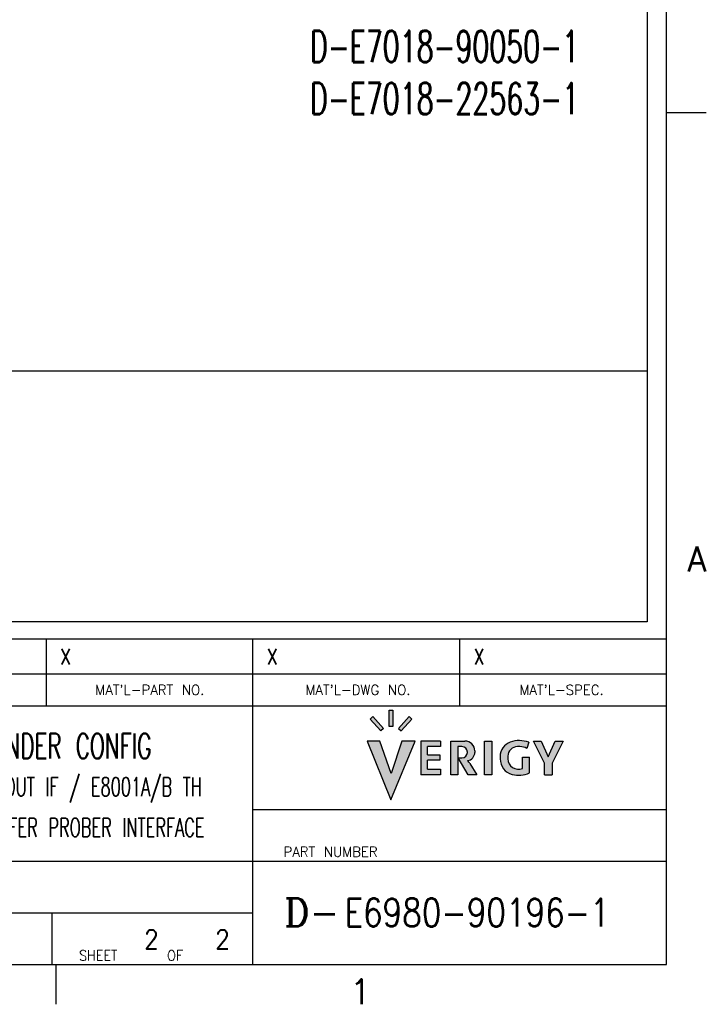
# Model space of a CAD drawing. Extents: x -1763 to 4575, y -3429 to 1051.
# Tile 132 of 174: x 3699 to 4575, y -3429 to -2171. Entities that reach past the tile are written whole.
import ezdxf

# ---------------------------------------------------------------- set-up
doc = ezdxf.new("R2010")
doc.units = 0
doc.layers.add('1', color=7, linetype='CONTINUOUS')
doc.styles.add('CONVERTER_1', font='txt.shx', dxfattribs={"width": 0.63})
doc.styles.add('CONVERTER_2', font='txt.shx', dxfattribs={"width": 0.81})
doc.styles.add('CONVERTER_4', font='txt.shx', dxfattribs={"width": 0.9})
doc.styles.add('CONVERTER_6', font='complex.shx', dxfattribs={"width": 0.95})
doc.styles.add('CONVERTER_7', font='txt.shx', dxfattribs={"width": 0.97031249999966})
doc.styles.add('CONVERTER_9', font='txt.shx', dxfattribs={"width": 0.97875000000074})

# ---------------------------------------------------------------- blocks, each defined once
blk = doc.blocks.new('TEXT__610', base_point=(-2000, -2800))
at = {"layer": '1', "color": 7, "linetype": 'CONTINUOUS'}
for p, q in [((4500, -900), (4500, -2200)), ((4500, -2200), (4500, -2940)), ((4500, -2940), (1900, -2940))]:
    blk.add_line(p, q, dxfattribs=at)
at = {"layer": '1', "color": 1, "linetype": 'CONTINUOUS'}
blk.add_line((4500, -2620), (-699.9999999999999, -2620), dxfattribs=at)
blk = doc.blocks.new('ATA1_S', base_point=(-213.9843043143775, -422.2505840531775))
at = {"layer": '1', "linetype": 'CONTINUOUS'}
for color, points in [(8, [(521.8837169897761, -381.6518522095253), (521.8837169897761, -384.2135185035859), (521.301520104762, -384.2135185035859), (521.301520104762, -381.6518522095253)]), (8, [(520.3953937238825, -384.544295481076), (519.962737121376, -384.9338612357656), (518.2742502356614, -383.058606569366), (518.7069068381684, -382.6690408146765)]), (8, [(524.50420338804, -382.6542553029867), (524.936859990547, -383.0438210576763), (523.2373768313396, -384.9312883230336), (522.8047202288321, -384.5417225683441)]), (2, [(525.4349117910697, -386.5734984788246), (521.5908929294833, -395.9468683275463), (517.8109410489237, -386.5734984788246), (519.8374245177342, -386.5734984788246), (521.6062102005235, -391.7550507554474), (523.3420570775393, -386.5734984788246)]), (8, [(529.5181692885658, -386.5734984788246), (529.5181692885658, -387.4467938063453), (527.4339044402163, -387.4467938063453), (527.4339044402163, -388.7742027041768), (529.4133738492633, -388.7742027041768), (529.4133738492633, -389.6242101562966), (527.4339044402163, -389.6242101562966), (527.4339044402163, -391.0564144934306), (529.5181692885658, -391.0564144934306), (529.5181692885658, -391.9413537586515), (526.3393742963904, -391.9413537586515), (526.3393742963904, -386.5734984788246)]), (8, [(537.6779512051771, -386.5734984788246), (537.6779512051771, -391.9413537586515), (536.5368453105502, -391.9413537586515), (536.5368453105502, -386.5734984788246)]), (8, [(549.0609410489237, -386.5734984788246), (547.309322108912, -390.1116253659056), (547.309322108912, -391.9413537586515), (546.0848742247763, -391.9413537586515), (546.0848742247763, -390.1116253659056), (544.3332552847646, -386.5734984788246), (545.5835562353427, -386.5734984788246), (546.6970981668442, -389.0769450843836), (547.8106400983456, -386.5734984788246)])]:
    blk.add_hatch(color=color, dxfattribs=at).paths.add_polyline_path(points)
h = blk.add_hatch(color=8, dxfattribs=at)
edge = h.paths.add_edge_path()
edge.add_arc((533.4133558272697, -388.1393187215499), 1.5658202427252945, 360, 450, ccw=False)
edge.add_line((534.979176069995, -388.1393187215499), (534.979176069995, -388.3677309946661))
edge.add_arc((533.6401232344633, -388.3677309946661), 1.3390528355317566, 278.39401418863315, 360, ccw=False)
edge.add_arc((531.8769947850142, -391.6032901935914), 2.73632535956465, 391.9999999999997, 404.2929609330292, ccw=False)
edge.add_line((534.1975302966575, -390.1532586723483), (535.3148561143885, -391.9413537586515))
edge.add_line((535.3148561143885, -391.9413537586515), (533.9293423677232, -391.9413537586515))
edge.add_line((533.9293423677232, -391.9413537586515), (532.3131777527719, -389.251604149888))
edge.add_line((532.3131777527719, -389.251604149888), (532.918199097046, -389.251604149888))
edge.add_arc((532.918199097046, -388.3783088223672), 0.8732953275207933, -90, 0)
edge.add_line((533.7914944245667, -388.3783088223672), (533.7914944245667, -388.3200891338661))
edge.add_arc((532.918199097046, -388.3200891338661), 0.8732953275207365, 0, 90)
edge.add_line((532.918199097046, -387.4467938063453), (532.2661385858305, -387.4467938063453))
edge.add_line((532.2661385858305, -387.4467938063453), (532.2661385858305, -391.9413537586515))
edge.add_line((532.2661385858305, -391.9413537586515), (531.1599645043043, -391.9413537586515))
edge.add_line((531.1599645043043, -391.9413537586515), (531.1599645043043, -386.5734984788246))
edge.add_line((531.1599645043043, -386.5734984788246), (533.4133558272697, -386.5734984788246))
h = blk.add_hatch(color=8, dxfattribs=at)
edge = h.paths.add_edge_path()
edge.add_line((543.5788884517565, -386.7676277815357), (543.2653701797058, -387.7325378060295))
edge.add_arc((542.1867596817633, -389.6254051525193), 2.1786113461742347, 60.32426010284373, 90)
edge.add_line((542.1867596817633, -387.4467938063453), (541.8041188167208, -387.4467938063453))
edge.add_arc((541.8041188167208, -388.995214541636), 1.5484207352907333, 90, 180)
edge.add_line((540.2556980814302, -388.995214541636), (540.2556980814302, -389.4058092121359))
edge.add_arc((541.9091372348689, -389.4058092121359), 1.6534391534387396, 180, -66.5014932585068)
edge.add_line((542.5684050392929, -390.9221294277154), (542.5684050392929, -389.123520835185))
edge.add_line((542.5684050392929, -389.123520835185), (543.6978669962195, -389.123520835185))
edge.add_line((543.6978669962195, -389.123520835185), (543.6978669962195, -391.6538029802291))
edge.add_arc((541.9730378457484, -387.8077558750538), 4.215105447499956, 255.96186761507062, 294.15470915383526, ccw=False)
edge.add_arc((541.5691426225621, -389.423110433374), 2.5500223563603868, 540, 255.96186761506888, ccw=False)
edge.add_line((539.0191202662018, -389.423110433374), (539.0191202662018, -389.0280426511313))
edge.add_arc((541.4643471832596, -389.0280426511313), 2.4452269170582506, 469.72351309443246, 540, ccw=False)
edge.add_arc((542.0537893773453, -390.6721645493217), 4.1918175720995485, 428.66454883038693, 469.7235130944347, ccw=False)
at = {"layer": '1', "color": 7, "linetype": 'CONTINUOUS'}
for p, q in [((565.5756956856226, -422.2505840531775), (565.5756956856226, 124.9094159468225)), ((360.813465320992, -375.8162090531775), (466.5756956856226, -375.8162090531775)), ((466.5756956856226, -375.8162090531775), (565.5756956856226, -375.8162090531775)), ((466.5756956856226, -380.9755840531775), (360.813465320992, -380.9755840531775)), ((565.5756956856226, -380.9755840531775), (466.5756956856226, -380.9755840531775)), ((499.5756956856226, -422.2505840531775), (499.5756956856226, -380.9755840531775)), ((499.5756956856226, -397.4855840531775), (565.5756956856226, -397.4855840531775)), ((436.9428055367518, -405.7405840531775), (565.5756956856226, -405.7405840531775)), ((-213.9843043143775, -422.2505840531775), (565.5756956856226, -422.2505840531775))]:
    blk.add_line(p, q, dxfattribs=at)
at = {"layer": '1', "color": 1, "linetype": 'CONTINUOUS'}
for p, q in [((565.5756956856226, -286.2105840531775), (571.9256956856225, -286.2105840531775)), ((466.5756956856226, -370.3162090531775), (360.813465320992, -370.3162090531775)), ((499.5756956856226, -370.3162090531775), (466.5756956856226, -370.3162090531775)), ((466.5756956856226, -370.3162090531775), (466.5756956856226, -375.8162090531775)), ((499.5756956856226, -380.9755840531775), (499.5756956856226, -370.3162090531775)), ((532.5756956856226, -370.3162090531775), (499.5756956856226, -370.3162090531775)), ((565.5756956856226, -370.3162090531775), (532.5756956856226, -370.3162090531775)), ((532.5756956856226, -380.9755840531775), (532.5756956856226, -370.3162090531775)), ((466.5756956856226, -375.8162090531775), (466.5756956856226, -380.9755840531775)), ((335.813465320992, -413.9955840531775), (499.5756956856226, -413.9955840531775)), ((467.5475706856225, -422.2505840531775), (467.5475706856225, -413.9955840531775)), ((468.1306956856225, -422.2505840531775), (468.1306956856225, -428.6005840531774))]:
    blk.add_line(p, q, dxfattribs=at)
at = {"layer": '1', "color": 8, "linetype": 'CONTINUOUS'}
for p, q in [((521.301520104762, -381.6518522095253), (521.8837169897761, -381.6518522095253)), ((521.301520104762, -384.2135185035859), (521.301520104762, -381.6518522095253)), ((521.8837169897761, -381.6518522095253), (521.8837169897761, -384.2135185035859)), ((518.2742502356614, -383.058606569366), (518.7069068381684, -382.6690408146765)), ((519.962737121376, -384.9338612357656), (518.2742502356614, -383.058606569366)), ((518.7069068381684, -382.6690408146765), (520.3953937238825, -384.544295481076)), ((524.50420338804, -382.6542553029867), (522.8047202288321, -384.5417225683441)), ((523.2373768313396, -384.9312883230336), (524.936859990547, -383.0438210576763)), ((524.936859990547, -383.0438210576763), (524.50420338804, -382.6542553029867)), ((520.3953937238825, -384.544295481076), (519.962737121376, -384.9338612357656)), ((521.8837169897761, -384.2135185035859), (521.301520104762, -384.2135185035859)), ((522.8047202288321, -384.5417225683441), (523.2373768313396, -384.9312883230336)), ((529.5181692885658, -386.5734984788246), (526.3393742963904, -386.5734984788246)), ((526.3393742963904, -386.5734984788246), (526.3393742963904, -391.9413537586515)), ((529.5181692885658, -386.5734984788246), (529.5181692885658, -387.4467938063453)), ((531.1599645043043, -391.9413537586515), (531.1599645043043, -386.5734984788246)), ((531.1599645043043, -386.5734984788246), (533.4133558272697, -386.5734984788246)), ((536.5368453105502, -386.5734984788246), (537.6779512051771, -386.5734984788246)), ((536.5368453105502, -391.9413537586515), (536.5368453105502, -386.5734984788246)), ((537.6779512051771, -386.5734984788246), (537.6779512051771, -391.9413537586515)), ((543.5788884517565, -386.7676277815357), (543.2653701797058, -387.7325378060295)), ((546.0848742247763, -390.1116253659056), (544.3332552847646, -386.5734984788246)), ((544.3332552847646, -386.5734984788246), (545.5835562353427, -386.5734984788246)), ((545.5835562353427, -386.5734984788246), (546.6970981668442, -389.0769450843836)), ((546.6970981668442, -389.0769450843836), (547.8106400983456, -386.5734984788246)), ((549.0609410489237, -386.5734984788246), (547.309322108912, -390.1116253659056)), ((547.8106400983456, -386.5734984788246), (549.0609410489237, -386.5734984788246)), ((529.5181692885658, -387.4467938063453), (527.4339044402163, -387.4467938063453)), ((527.4339044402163, -388.7742027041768), (527.4339044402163, -387.4467938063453)), ((532.918199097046, -387.4467938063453), (532.2661385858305, -387.4467938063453)), ((532.2661385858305, -387.4467938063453), (532.2661385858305, -391.9413537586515)), ((533.7914944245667, -388.3783088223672), (533.7914944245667, -388.3200891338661)), ((534.979176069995, -388.1393187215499), (534.979176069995, -388.3677309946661)), ((542.1867596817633, -387.4467938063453), (541.8041188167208, -387.4467938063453)), ((527.4339044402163, -388.7742027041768), (529.4133738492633, -388.7742027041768)), ((529.4133738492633, -389.6242101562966), (527.4339044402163, -389.6242101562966)), ((527.4339044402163, -391.0564144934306), (527.4339044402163, -389.6242101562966)), ((529.4133738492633, -388.7742027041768), (529.4133738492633, -389.6242101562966)), ((533.9293423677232, -391.9413537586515), (532.3131777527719, -389.251604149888)), ((532.3131777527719, -389.251604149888), (532.918199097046, -389.251604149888)), ((539.0191202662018, -389.0280426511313), (539.0191202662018, -389.423110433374)), ((540.2556980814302, -388.995214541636), (540.2556980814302, -389.4058092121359)), ((542.5684050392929, -390.9221294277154), (542.5684050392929, -389.123520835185)), ((542.5684050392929, -389.123520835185), (543.6978669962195, -389.123520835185)), ((543.6978669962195, -391.6538029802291), (543.6978669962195, -389.123520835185)), ((527.4339044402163, -391.0564144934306), (529.5181692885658, -391.0564144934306)), ((529.5181692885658, -391.0564144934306), (529.5181692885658, -391.9413537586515)), ((534.1975302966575, -390.1532586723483), (535.3148561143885, -391.9413537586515)), ((546.0848742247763, -391.9413537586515), (546.0848742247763, -390.1116253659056)), ((547.309322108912, -390.1116253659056), (547.309322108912, -391.9413537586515)), ((529.5181692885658, -391.9413537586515), (526.3393742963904, -391.9413537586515)), ((532.2661385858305, -391.9413537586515), (531.1599645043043, -391.9413537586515)), ((535.3148561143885, -391.9413537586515), (533.9293423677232, -391.9413537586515)), ((537.6779512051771, -391.9413537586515), (536.5368453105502, -391.9413537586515)), ((546.0848742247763, -391.9413537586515), (547.309322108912, -391.9413537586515))]:
    blk.add_line(p, q, dxfattribs=at)
at = {"layer": '1', "color": 2, "linetype": 'CONTINUOUS'}
for p, q in [((517.8109410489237, -386.5734984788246), (521.5908929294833, -395.9468683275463)), ((519.8374245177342, -386.5734984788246), (517.8109410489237, -386.5734984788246)), ((521.6062102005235, -391.7550507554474), (519.8374245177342, -386.5734984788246)), ((521.5908929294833, -395.9468683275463), (525.4349117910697, -386.5734984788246)), ((523.3420570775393, -386.5734984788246), (521.6062102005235, -391.7550507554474)), ((525.4349117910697, -386.5734984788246), (523.3420570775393, -386.5734984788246))]:
    blk.add_line(p, q, dxfattribs=at)
at = {"layer": '1', "color": 8, "linetype": 'CONTINUOUS'}
for centre, radius, start, end in [((533.4133558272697, -388.1393187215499), 1.56582024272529, 0, 90), ((541.4643471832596, -389.0280426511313), 2.44522691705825, 109.72351309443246, 180), ((542.0537893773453, -390.6721645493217), 4.19181757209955, 68.6645488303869, 109.7235130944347), ((532.918199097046, -388.3200891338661), 0.87329532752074, 0, 90), ((541.8041188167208, -388.995214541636), 1.54842073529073, 90, 180), ((542.1867596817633, -389.6254051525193), 2.17861134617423, 60.32426010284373, 90), ((532.918199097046, -388.3783088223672), 0.87329532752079, -90, 0), ((533.6401232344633, -388.3677309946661), 1.33905283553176, -81.60598581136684, 0), ((531.8769947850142, -391.6032901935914), 2.73632535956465, 31.99999999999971, 44.29296093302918), ((541.5691426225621, -389.423110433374), 2.55002235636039, 180, -104.03813238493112), ((541.9091372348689, -389.4058092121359), 1.65343915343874, 180, -66.5014932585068), ((541.9730378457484, -387.8077558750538), 4.21510544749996, -104.0381323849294, -65.84529084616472)]:
    blk.add_arc(centre, radius, start, end, dxfattribs=at)
at = {"layer": '1', "color": 1}
for s, height, style, width, p in [('PART NUMBER', 1.60000000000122, 'CONVERTER_7', 0.97031249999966, (504.4458138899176, -405.0451243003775)), ('D-', 4.5, 'CONVERTER_6', 0.95, (504.5599345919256, -416.1542082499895)), ('2', 3, 'CONVERTER_4', 0.9, (482.2089925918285, -419.7158329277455)), ('2', 3, 'CONVERTER_4', 0.9, (493.5687990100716, -419.7342445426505))]:
    blk.add_text(s, height=height, dxfattribs=dict(at, style=style, width=width)).set_placement(p)
at = {"layer": '1', "color": 7, "char_height": 4, "style": 'CONVERTER_9'}
for s, insert, attachment_point in [('A', (571.9256956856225, -357.4805840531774), 6), ('1', (516.7281956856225, -428.6005840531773), 8)]:
    blk.add_mtext(s, dxfattribs=dict(at, insert=insert, attachment_point=attachment_point))
at = {"layer": '1', "color": 1}
for s, insert, char_height, attachment_point, style in [('X', (468.8103673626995, -373.0662090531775), 2.5, 4, 'CONVERTER_2'), ('X', (501.8103673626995, -373.0662090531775), 2.5, 4, 'CONVERTER_2'), ('X', (534.8103673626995, -373.0662090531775), 2.5, 4, 'CONVERTER_2'), ("MAT'L-PART NO.", (483.1120381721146, -378.3958965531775), 1.6, 5, 'CONVERTER_7'), ("MAT'L-DWG NO.", (516.3279624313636, -378.3958965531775), 1.6, 5, 'CONVERTER_7'), ("MAT'L-SPEC.", (548.8273315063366, -378.3958965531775), 1.6, 5, 'CONVERTER_7'), ('CYLINDER CONFIG', (468.2592506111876, -387.3580840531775), 4, 5, 'CONVERTER_1'), ('E8009B/D DUT IF / E8001A/B TH', (468.2592506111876, -394.3580840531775), 3, 5, 'CONVERTER_1'), ('E7018xx WAFER PROBER INTERFACE', (468.2592506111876, -400.3580840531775), 3, 5, 'CONVERTER_1'), ('E6980-90196-1', (514.1725095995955, -413.9455840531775), 4.5, 4, 'CONVERTER_2'), ('SHEET      OF', (480.1190535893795, -420.7980499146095), 1.65, 5, 'CONVERTER_4')]:
    blk.add_mtext(s, dxfattribs=dict(at, insert=insert, char_height=char_height, attachment_point=attachment_point, style=style))
blk = doc.blocks.new('Z-STACK', base_point=(-660.9662464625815, -2583.473641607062))
at = {"layer": '1', "color": 7, "insert": (4069.463097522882, -2291.862436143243), "char_height": 39.99999999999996, "attachment_point": 7, "style": 'CONVERTER_1'}
blk.add_mtext('D-E7018-90050-1\\PD-E7018-22563-1', dxfattribs=at)

msp = doc.modelspace()

# ---------------------------------------------------------------- block references
at = {"layer": '1', "xscale": 8, "yscale": 8, "zscale": 8}
msp.add_blockref('ATA1_S', (-1711.87443451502, -3378.00467242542), dxfattribs=at)
at = {"layer": '1'}
for name, p in [('TEXT__610', (-2000, -2800)), ('Z-STACK', (-660.9662464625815, -2583.473641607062))]:
    msp.add_blockref(name, p, dxfattribs=at)

doc.saveas('drawing.dxf')
